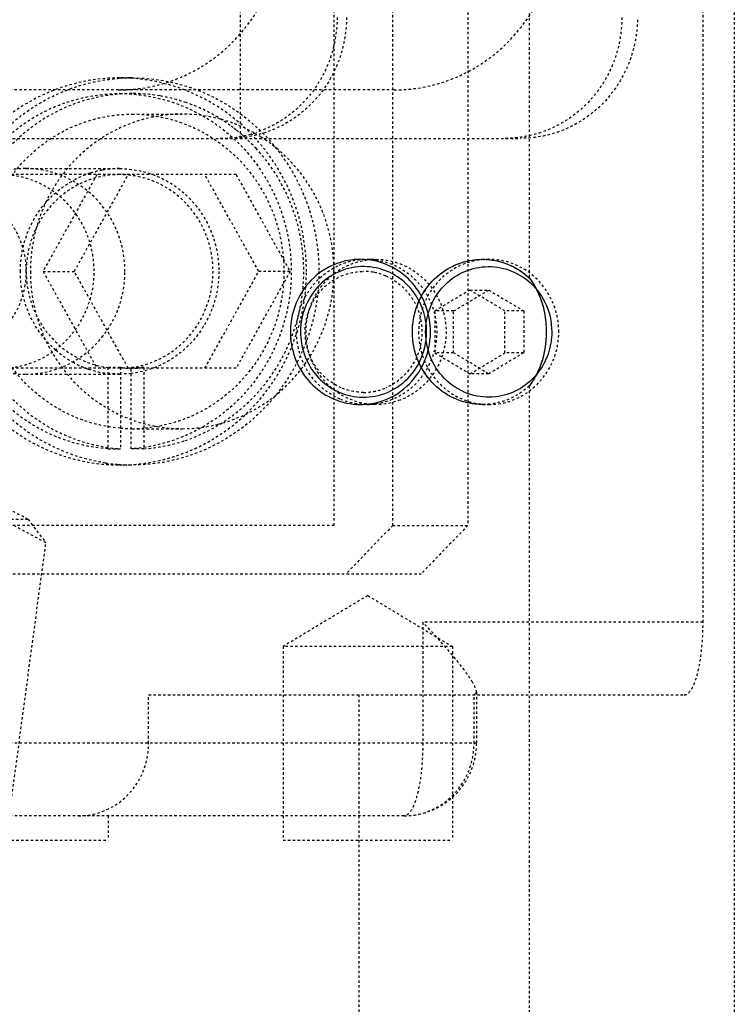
# Model space of a CAD drawing. Header units: millimetres. Extents: x -24622 to 2009, y -1603 to 2074.
# Tile 8 of 256: x -2299 to -2269, y 1018 to 1059. Entities that reach past the tile are written whole.
import ezdxf

# ---------------------------------------------------------------- set-up
doc = ezdxf.new("R2010")
doc.units = ezdxf.units.MM
doc.linetypes.add('HIDDEN', pattern=[0.2, 0.1, -0.1])
doc.layers.add('DEFAULT_2', color=8, linetype='HIDDEN')

msp = doc.modelspace()

# ---------------------------------------------------------------- linework, layer by layer
at = {"color": 7, "linetype": 'Continuous'}
for points, start_tangent, end_tangent in [([(-2281.872, 1046.209), (-2282.045, 1047.23), (-2282.538, 1048.123), (-2283.315, 1048.804), (-2284.325, 1049.174), (-2285.447, 1049.126), (-2286.568, 1048.562), (-2287.348, 1047.578), (-2287.667, 1046.209)], (0, 1), (0, -1)), ([(-2282.621, 1046.209), (-2282.428, 1047.284), (-2281.884, 1048.208), (-2281.064, 1048.868), (-2279.993, 1049.196), (-2278.833, 1049.064), (-2277.791, 1048.445)], (0, 1), (0.733741, -0.679429)), ([(-2282.032, 1046.209), (-2282.187, 1047.126), (-2282.63, 1047.93), (-2283.33, 1048.544), (-2284.239, 1048.877), (-2285.249, 1048.835), (-2286.258, 1048.327), (-2286.961, 1047.442), (-2287.248, 1046.209)], (0, 1), (0, -1)), ([(-2282.072, 1046.209), (-2281.917, 1047.126), (-2281.474, 1047.93), (-2280.774, 1048.544), (-2279.865, 1048.877), (-2278.855, 1048.835), (-2277.846, 1048.327), (-2277.143, 1047.442), (-2276.856, 1046.209)], (0, 1), (0, -1)), ([(-2277.791, 1048.445), (-2277.399, 1047.784), (-2277.16, 1047.006), (-2277.084, 1046.209)], (0.617776, -0.786354), (0.002421, -0.999997)), ([(-2287.667, 1046.209), (-2287.495, 1045.188), (-2287.002, 1044.296), (-2286.224, 1043.614), (-2285.214, 1043.245), (-2284.092, 1043.292), (-2282.971, 1043.857), (-2282.191, 1044.84), (-2281.872, 1046.209)], (0, -1), (0, 1)), ([(-2287.248, 1046.209), (-2287.093, 1045.292), (-2286.65, 1044.489), (-2285.951, 1043.875), (-2285.042, 1043.541), (-2284.032, 1043.584), (-2283.022, 1044.092), (-2282.32, 1044.977), (-2282.032, 1046.209)], (0, -1), (0, 1)), ([(-2279.725, 1043.209), (-2280.765, 1043.41), (-2281.712, 1044.028), (-2282.383, 1045.02), (-2282.621, 1046.209)], (-1, 0.000832), (0, 1)), ([(-2276.856, 1046.209), (-2277.011, 1045.292), (-2277.454, 1044.489), (-2278.154, 1043.875), (-2279.063, 1043.541), (-2280.073, 1043.584), (-2281.082, 1044.092), (-2281.784, 1044.977), (-2282.072, 1046.209)], (0, -1), (0, 1)), ([(-2277.084, 1046.209), (-2277.16, 1045.413), (-2277.399, 1044.635), (-2277.791, 1043.973)], (-0.002448, -0.999997), (-0.617771, -0.786358))]:
    msp.add_spline(points, degree=3, dxfattribs=dict(at, start_tangent=start_tangent, end_tangent=end_tangent))
at = {"layer": 'DEFAULT_2', "color": 8, "linetype": 'HIDDEN'}
for p, q in [((-2285.849, 1038.209), (-2285.849, 1134.209)), ((-2283.434, 1038.209), (-2283.434, 1134.209)), ((-2280.328, 1134.209), (-2280.328, 1038.209)), ((-2277.791, 1123.973), (-2277.791, 1048.445)), ((-2289.731, 1054.209), (-2289.731, 1118.209)), ((-2270.6, 1034.209), (-2270.6, 1086.209)), ((-2269.306, 1086.209), (-2269.306, 1011.209)), ((-2294.729, 1056.709), (-2294.212, 1056.709)), ((-2283.375, 1056.209), (-2342.577, 1056.209)), ((-2294.729, 1056.059), (-2294.212, 1056.059)), ((-2294.212, 1055.209), (-2292.141, 1055.209)), ((-2347.553, 1054.209), (-2278.14, 1054.209)), ((-2298.612, 1052.959), (-2294.729, 1052.959)), ((-2289.91, 1052.709), (-2299.647, 1052.709)), ((-2295.666, 1052.709), (-2297.897, 1048.709)), ((-2296.602, 1048.709), (-2294.372, 1052.709)), ((-2288.974, 1048.709), (-2291.204, 1052.709)), ((-2289.91, 1052.709), (-2287.68, 1048.709)), ((-2284.511, 1049.209), (-2284.123, 1049.209)), ((-2279.723, 1049.209), (-2279.464, 1049.209)), ((-2297.897, 1048.709), (-2295.666, 1044.709)), ((-2297.897, 1048.709), (-2296.602, 1048.709)), ((-2294.372, 1044.709), (-2296.602, 1048.709)), ((-2291.204, 1044.709), (-2288.974, 1048.709)), ((-2287.68, 1048.709), (-2289.91, 1044.709)), ((-2287.68, 1048.709), (-2288.974, 1048.709)), ((-2280.24, 1047.941), (-2281.689, 1047.075)), ((-2280.913, 1047.075), (-2279.464, 1047.941)), ((-2278.791, 1047.075), (-2280.24, 1047.941)), ((-2280.24, 1047.941), (-2279.464, 1047.941)), ((-2279.464, 1047.941), (-2278.015, 1047.075)), ((-2281.689, 1047.075), (-2281.689, 1045.343)), ((-2280.913, 1047.075), (-2281.689, 1047.075)), ((-2280.913, 1045.343), (-2280.913, 1047.075)), ((-2278.791, 1045.343), (-2278.791, 1047.075)), ((-2278.015, 1047.075), (-2278.791, 1047.075)), ((-2278.015, 1047.075), (-2278.015, 1045.343)), ((-2281.689, 1045.343), (-2280.24, 1044.477)), ((-2280.913, 1045.343), (-2281.689, 1045.343)), ((-2279.464, 1044.477), (-2280.913, 1045.343)), ((-2280.24, 1044.477), (-2278.791, 1045.343)), ((-2278.015, 1045.343), (-2279.464, 1044.477)), ((-2278.015, 1045.343), (-2278.791, 1045.343)), ((-2289.91, 1044.709), (-2299.647, 1044.709)), ((-2295.212, 1044.741), (-2295.212, 1041.376)), ((-2294.695, 1044.741), (-2295.212, 1044.741)), ((-2294.695, 1044.741), (-2294.695, 1041.376)), ((-2294.246, 1041.376), (-2294.246, 1044.741)), ((-2293.729, 1044.741), (-2294.246, 1044.741)), ((-2293.729, 1044.741), (-2293.729, 1041.376)), ((-2298.612, 1044.459), (-2294.729, 1044.459)), ((-2294.729, 1044.459), (-2295.212, 1044.489)), ((-2294.246, 1044.489), (-2294.729, 1044.459)), ((-2279.464, 1044.477), (-2280.24, 1044.477)), ((-2277.791, 1043.973), (-2277.791, 1011.209)), ((-2284.123, 1043.209), (-2284.511, 1043.209)), ((-2279.723, 1043.209), (-2279.464, 1043.209)), ((-2294.695, 1042.229), (-2294.212, 1042.209)), ((-2294.212, 1042.209), (-2293.729, 1042.229)), ((-2294.212, 1042.209), (-2292.141, 1042.209)), ((-2295.212, 1041.376), (-2294.695, 1041.376)), ((-2293.729, 1041.376), (-2294.246, 1041.376)), ((-2298.515, 1038.46), (-2303.344, 1041.048)), ((-2294.729, 1040.709), (-2294.212, 1040.709)), ((-2297.778, 1037.494), (-2302.608, 1040.082)), ((-2298.515, 1038.46), (-2344.414, 1038.46)), ((-2285.849, 1038.209), (-2336.221, 1038.209)), ((-2298.515, 1038.46), (-2297.778, 1037.494)), ((-2283.434, 1038.209), (-2285.366, 1036.209)), ((-2283.434, 1038.209), (-2280.328, 1038.209)), ((-2280.328, 1038.209), (-2282.26, 1036.209)), ((-2299.978, 1021.073), (-2297.778, 1037.494)), ((-2320.139, 1036.209), (-2282.26, 1036.209)), ((-2284.467, 1035.312), (-2287.967, 1033.209)), ((-2284.467, 1035.312), (-2280.967, 1033.209)), ((-2282.191, 1034.209), (-2282.191, 1029.209)), ((-2270.6, 1034.209), (-2282.191, 1034.209)), ((-2287.967, 1033.209), (-2287.967, 1025.209)), ((-2280.967, 1033.209), (-2287.967, 1033.209)), ((-2280.967, 1033.209), (-2280.967, 1025.209)), ((-2293.528, 1029.209), (-2293.528, 1031.209)), ((-2293.528, 1031.209), (-2271.376, 1031.209)), ((-2284.835, 1031.209), (-2284.835, 1011.209)), ((-2280.069, 1031.209), (-2279.967, 1031.311)), ((-2280.069, 1029.209), (-2280.069, 1031.209)), ((-2279.967, 1031.323), (-2279.967, 1029.209)), ((-2279.967, 1029.209), (-2332.165, 1029.209)), ((-2282.967, 1026.209), (-2329.267, 1026.209)), ((-2295.202, 1026.209), (-2295.202, 1025.209)), ((-2302.201, 1025.209), (-2295.203, 1025.209)), ((-2287.966, 1025.209), (-2280.968, 1025.209))]:
    msp.add_line(p, q, dxfattribs=at)
for centre, radius, start, end in [((-2294.211, 1049.256), 7.453, 90.8081, 94.8032), ((-2294.212, 1049.298), 7.411, 90.0001, 90.8049), ((-2294.212, 1049.183), 6.876, 80.4276, 90.0001), ((-2294.222, 1049.149), 6.912, 71.0515, 80.3865), ((-2294.273, 1049.027), 7.043, 54.2255, 70.9868), ((-2292.147, 1049.098), 6.111, 74.9171, 89.9487), ((-2292.143, 1049.116), 6.093, 69.9095, 74.904), ((-2292.155, 1049.085), 6.126, 68.2373, 69.9094), ((-2292.184, 1049.016), 6.201, 60.9389, 68.2252), ((-2290.573, 1058.93), 4.721, 274.7534, 288.4419), ((-2294.329, 1048.953), 7.136, 53.0241, 54.2081), ((-2294.34, 1048.938), 7.155, 51.7268, 53.024), ((-2294.354, 1048.921), 7.177, 49.1722, 51.7262), ((-2292.204, 1048.979), 6.243, 57.8053, 60.9435), ((-2290.564, 1058.842), 4.632, 270.0085, 274.7349), ((-2294.362, 1048.911), 7.189, 48.192, 49.1727), ((-2294.367, 1048.905), 7.198, 42.6621, 48.1909), ((-2298.609, 1048.971), 3.988, 90.0312, 105.5765), ((-2294.706, 1048.915), 4.048, 107.9234, 119.1938), ((-2294.725, 1048.973), 3.987, 100.3603, 107.9145), ((-2294.729, 1048.981), 3.978, 89.9998, 100.3221), ((-2284.512, 1046.422), 2.787, 82.1573, 89.9734), ((-2292.497, 1048.709), 6.634, 0.0003, 0.837), ((-2284.642, 1046.377), 2.332, 79.9408, 89.9566), ((-2284.648, 1046.338), 2.372, 66.9047, 79.9599), ((-2294.673, 1048.556), 4.109, 228.9784, 240.9594), ((-2294.712, 1048.489), 4.032, 240.9956, 251.1645), ((-2294.722, 1048.462), 4.003, 251.1665, 262.9635), ((-2294.212, 1048.447), 3.738, 262.5716, 277.4284), ((-2298.612, 1048.437), 3.978, 259.6671, 270.0002), ((-2284.648, 1046.081), 2.372, 280.04, 293.0928), ((-2284.642, 1046.042), 2.333, 270.0433, 280.0591), ((-2284.512, 1045.992), 2.783, 270.0285, 277.8391), ((-2292.146, 1048.316), 6.106, 270.0454, 284.1716), ((-2294.225, 1048.289), 6.93, 274.1049, 288.5691), ((-2294.206, 1048.211), 7.502, 261.5718, 264.4474), ((-2294.208, 1048.191), 7.482, 264.4482, 265.5127), ((-2294.211, 1048.162), 7.452, 265.5113, 268.9093), ((-2294.212, 1048.123), 7.414, 268.9115, 269.9997), ((-2282.967, 1029.209), 3, 269.9962, 0.0073)]:
    msp.add_arc(centre, radius, start, end, dxfattribs=at)
for points, start_tangent, end_tangent in [([(-2294.763, 1056.209), (-2292.176, 1056.742), (-2289.982, 1058.26), (-2288.517, 1060.53), (-2288.002, 1063.209)], (1, 0), (0, 1)), ([(-2283.375, 1056.209), (-2280.788, 1056.742), (-2278.594, 1058.26), (-2277.129, 1060.53), (-2276.614, 1063.209)], (1, 0), (0, 1)), ([(-2285.346, 1059.209), (-2285.713, 1057.296), (-2286.76, 1055.674), (-2288.327, 1054.59), (-2290.175, 1054.209)], (0, -1), (-1, 0)), ([(-2285.734, 1059.209), (-2285.971, 1057.662), (-2286.659, 1056.267), (-2287.73, 1055.16), (-2289.079, 1054.451)], (0, -1), (-0.948511, -0.316745)), ([(-2273.311, 1059.113), (-2273.706, 1057.229), (-2274.758, 1055.64), (-2276.313, 1054.581), (-2278.14, 1054.209)], (-0.018941, -0.999821), (-1, 0)), ([(-2273.958, 1059.209), (-2274.195, 1057.662), (-2274.882, 1056.267), (-2275.954, 1055.16), (-2277.303, 1054.451)], (0, -1), (-0.948511, -0.316745)), ([(-2294.729, 1056.709), (-2297.686, 1056.1), (-2300.193, 1054.366), (-2301.868, 1051.771), (-2302.457, 1048.709)], (-1, -0.000001), (0, -1)), ([(-2299.76, 1054.277), (-2297.509, 1055.944), (-2294.835, 1056.683)], (0.68354, 0.729913), (0.996491, 0.083696)), ([(-2287.002, 1048.709), (-2287.59, 1051.771), (-2289.265, 1054.366), (-2291.772, 1056.1), (-2294.729, 1056.709)], (0, 1), (-1, -0.000001)), ([(-2294.212, 1056.709), (-2291.255, 1056.1), (-2288.748, 1054.366), (-2287.073, 1051.771), (-2286.484, 1048.709)], (1, -0.000001), (0, -1)), ([(-2295.212, 1041.376), (-2297.832, 1042.098), (-2299.999, 1043.784), (-2301.398, 1046.188), (-2301.825, 1048.959), (-2301.217, 1051.694), (-2299.663, 1053.994), (-2297.39, 1055.523), (-2294.729, 1056.059)], (-0.997518, 0.070415), (1, 0)), ([(-2294.212, 1056.059), (-2296.873, 1055.523), (-2299.146, 1053.994), (-2300.699, 1051.694), (-2301.307, 1048.959), (-2300.88, 1046.188), (-2299.481, 1043.784), (-2297.314, 1042.098), (-2294.695, 1041.376)], (-1, 0), (0.997518, -0.070415)), ([(-2294.729, 1056.059), (-2292.068, 1055.523), (-2289.795, 1053.994), (-2288.242, 1051.694), (-2287.634, 1048.959), (-2288.061, 1046.188), (-2289.46, 1043.784), (-2291.626, 1042.098), (-2294.246, 1041.376)], (1, 0), (-0.997518, -0.070415)), ([(-2300.49, 1048.709), (-2300.012, 1051.197), (-2298.651, 1053.305), (-2296.614, 1054.714), (-2294.212, 1055.209)], (0, 1), (1, 0)), ([(-2292.141, 1055.209), (-2294.544, 1054.714), (-2296.581, 1053.305), (-2297.942, 1051.197), (-2298.42, 1048.709)], (-1, 0), (0, -1)), ([(-2294.212, 1055.209), (-2291.809, 1054.714), (-2289.772, 1053.305), (-2288.411, 1051.197), (-2287.933, 1048.709)], (1, 0), (0, -1)), ([(-2277.303, 1054.451), (-2278.787, 1054.209)], (-0.948511, -0.316745), (-1, 0)), ([(-2285.863, 1048.806), (-2286.691, 1051.937), (-2288.878, 1054.262)], (-0.014604, 0.999893), (-0.846245, 0.532795)), ([(-2292.018, 1041.719), (-2289.027, 1043.689), (-2287.328, 1046.91), (-2287.346, 1050.579), (-2289.075, 1053.783)], (0.94799, 0.318299), (-0.677646, 0.735388)), ([(-2295.648, 1051.65), (-2297, 1052.618), (-2298.612, 1052.959)], (-0.679674, 0.733514), (-1, 0.000001)), ([(-2294.729, 1052.959), (-2293.158, 1052.636), (-2291.827, 1051.714), (-2290.937, 1050.336), (-2290.624, 1048.709)], (1, 0), (0, -1)), ([(-2299.647, 1044.709), (-2298.168, 1045.014), (-2296.915, 1045.881), (-2296.077, 1047.179), (-2295.783, 1048.709), (-2296.077, 1050.24), (-2296.915, 1051.538), (-2298.168, 1052.405), (-2299.647, 1052.709)], (1, 0), (-1, 0)), ([(-2294.729, 1052.709), (-2296.152, 1052.428), (-2297.374, 1051.625), (-2298.225, 1050.412), (-2298.585, 1048.96), (-2298.403, 1047.472), (-2297.705, 1046.159), (-2296.59, 1045.203), (-2295.212, 1044.741)], (-1, 0), (0.991601, -0.129337)), ([(-2297.58, 1051.767), (-2296.68, 1052.449)], (0.707687, 0.706526), (0.872892, 0.487913)), ([(-2294.246, 1044.741), (-2292.869, 1045.203), (-2291.753, 1046.159), (-2291.055, 1047.472), (-2290.873, 1048.96), (-2291.233, 1050.412), (-2292.084, 1051.625), (-2293.307, 1052.428), (-2294.729, 1052.709)], (0.991601, 0.129337), (-1, 0)), ([(-2298.589, 1048.709), (-2298.839, 1050.011), (-2299.551, 1051.113), (-2300.616, 1051.85), (-2301.873, 1052.109)], (0, 1), (-1, 0)), ([(-2298.834, 1048.709), (-2298.508, 1050.371), (-2297.58, 1051.767)], (0, 1), (0.707687, 0.706526)), ([(-2294.506, 1048.709), (-2294.803, 1050.294), (-2295.648, 1051.65)], (0, 1), (-0.679674, 0.733514)), ([(-2284.123, 1043.209), (-2285.232, 1043.438), (-2286.172, 1044.088), (-2286.8, 1045.061), (-2287.02, 1046.209), (-2286.8, 1047.357), (-2286.172, 1048.331), (-2285.232, 1048.981), (-2284.123, 1049.209)], (-1, 0.000001), (1, 0.000017)), ([(-2285.654, 1048.966), (-2284.511, 1049.209)], (0.914028, 0.405652), (1, 0)), ([(-2284.132, 1049.183), (-2283.143, 1048.854), (-2282.331, 1048.186), (-2281.613, 1046.209), (-2282.332, 1044.232), (-2283.143, 1043.564), (-2284.133, 1043.235)], (0.990688, -0.136152), (-0.990701, -0.136057)), ([(-2284.123, 1049.209), (-2283.13, 1049.028)], (1, -0.000001), (0.93567, -0.352875)), ([(-2282.621, 1046.209), (-2282.4, 1047.357), (-2281.772, 1048.33), (-2280.833, 1048.98), (-2279.725, 1049.209)], (0.000016, 1), (1, 0.000672)), ([(-2279.464, 1049.209), (-2280.573, 1048.981), (-2281.513, 1048.331), (-2282.141, 1047.357), (-2282.362, 1046.209)], (-1, -0.000001), (0, -1)), ([(-2279.725, 1049.209), (-2278.69, 1049.012), (-2277.791, 1048.445)], (1, 0.000672), (0.733741, -0.679429)), ([(-2276.566, 1046.209), (-2276.787, 1047.357), (-2277.415, 1048.331), (-2278.355, 1048.981), (-2279.464, 1049.209)], (0.000032, 1), (-1, -0.000001)), ([(-2302.457, 1048.709), (-2301.868, 1045.648), (-2300.193, 1043.053), (-2297.686, 1041.318), (-2294.729, 1040.709)], (0, -1), (1, 0.000001)), ([(-2301.873, 1045.309), (-2300.616, 1045.568), (-2299.551, 1046.305), (-2298.839, 1047.408), (-2298.589, 1048.709)], (1, 0), (0, 1)), ([(-2294.695, 1042.229), (-2296.945, 1042.858), (-2298.819, 1044.294), (-2300.057, 1046.338), (-2300.49, 1048.709)], (-0.996825, 0.07962), (0, 1)), ([(-2297.37, 1045.455), (-2298.45, 1046.914), (-2298.834, 1048.709)], (-0.75444, 0.656369), (0, 1)), ([(-2298.42, 1048.709), (-2297.942, 1046.222), (-2296.581, 1044.113), (-2294.544, 1042.704), (-2292.141, 1042.209)], (0, -1), (1, 0)), ([(-2295.462, 1045.984), (-2294.753, 1047.26), (-2294.506, 1048.709)], (0.628324, 0.777952), (0, 1)), ([(-2294.729, 1040.709), (-2291.772, 1041.318), (-2289.265, 1043.053), (-2287.59, 1045.648), (-2287.002, 1048.709)], (1, 0.000001), (0, 1)), ([(-2290.624, 1048.709), (-2290.892, 1047.199), (-2291.661, 1045.886), (-2292.829, 1044.942), (-2294.246, 1044.489)], (0, -1), (-0.992562, -0.121737)), ([(-2286.484, 1048.709), (-2287.073, 1045.648), (-2288.748, 1043.053), (-2291.255, 1041.318), (-2294.212, 1040.709)], (0, -1), (-1, 0.000001)), ([(-2287.933, 1048.709), (-2288.366, 1046.338), (-2289.605, 1044.294), (-2291.478, 1042.858), (-2293.729, 1042.229)], (0, -1), (-0.996825, -0.07962)), ([(-2285.613, 1043.435), (-2286.912, 1044.53), (-2287.409, 1046.186), (-2286.937, 1047.85), (-2285.654, 1048.966)], (-0.920354, 0.391085), (0.914028, 0.405652)), ([(-2287.069, 1044.879), (-2286.172, 1046.695), (-2285.863, 1048.709)], (0.576109, 0.817373), (0, 1)), ([(-2285.563, 1048.52), (-2284.64, 1048.709)], (0.919613, 0.392826), (1, 0)), ([(-2283.13, 1049.028), (-2281.749, 1047.929), (-2281.225, 1046.21), (-2281.748, 1044.49), (-2283.129, 1043.391)], (0.93567, -0.352875), (-0.935543, -0.353212)), ([(-2285.563, 1043.899), (-2286.647, 1044.82), (-2287.055, 1046.209), (-2286.647, 1047.599), (-2285.563, 1048.52)], (-0.919596, 0.392865), (0.919613, 0.392826)), ([(-2283.718, 1048.52), (-2282.633, 1047.599), (-2282.225, 1046.209), (-2282.633, 1044.82), (-2283.718, 1043.899)], (0.919596, -0.392865), (-0.919613, -0.392826)), ([(-2277.791, 1048.445), (-2277.518, 1048.027), (-2277.084, 1046.209)], (0.620174, -0.784465), (-0.000012, -1)), ([(-2298.612, 1044.459), (-2296.873, 1044.859), (-2295.462, 1045.984)], (1, -0.000001), (0.628324, 0.777952)), ([(-2279.725, 1043.209), (-2280.833, 1043.438), (-2281.772, 1044.089), (-2282.4, 1045.062), (-2282.621, 1046.209)], (-1, 0.000672), (0.000016, 1)), ([(-2282.362, 1046.209), (-2282.141, 1045.061), (-2281.513, 1044.088), (-2280.573, 1043.438), (-2279.464, 1043.209)], (-0.000032, -1), (1, 0.000001)), ([(-2279.464, 1043.209), (-2278.355, 1043.438), (-2277.415, 1044.088), (-2276.787, 1045.061), (-2276.566, 1046.209)], (1, 0.000001), (0, 1)), ([(-2277.084, 1046.209), (-2277.139, 1045.53), (-2277.791, 1043.973)], (-0.000012, -1), (-0.620174, -0.784465)), ([(-2295.306, 1040.79), (-2298.923, 1042.368), (-2301.324, 1045.582)], (-0.989202, 0.146561), (-0.379604, 0.925149)), ([(-2290.651, 1042.395), (-2288.647, 1043.309), (-2287.069, 1044.879)], (0.96953, 0.244974), (0.576109, 0.817373)), ([(-2284.64, 1043.709), (-2285.563, 1043.899)], (-1, 0), (-0.919596, 0.392865)), ([(-2277.791, 1043.973), (-2278.69, 1043.406), (-2279.725, 1043.209)], (-0.733741, -0.679429), (-1, 0.000672)), ([(-2284.511, 1043.209), (-2285.613, 1043.435)], (-1, 0), (-0.920354, 0.391085)), ([(-2283.129, 1043.391), (-2284.123, 1043.209)], (-0.935543, -0.353212), (-1, -0.000017)), ([(-2280.135, 1031.729), (-2280.495, 1032.261), (-2280.983, 1032.875), (-2282.191, 1034.209)], (-0.505265, 0.862964), (-0.694747, 0.719255)), ([(-2271.376, 1031.209), (-2271.079, 1031.438), (-2270.945, 1031.715), (-2270.827, 1032.088), (-2270.659, 1033.061), (-2270.6, 1034.209)], (1, 0), (0, 1)), ([(-2279.967, 1031.311), (-2280.011, 1031.487), (-2280.135, 1031.729)], (0.010025, 0.99995), (-0.505265, 0.862964)), ([(-2296.426, 1026.209), (-2295.317, 1026.438), (-2294.377, 1027.088), (-2293.749, 1028.061), (-2293.528, 1029.209)], (1, 0), (0, 1)), ([(-2282.967, 1026.209), (-2281.859, 1026.437), (-2280.918, 1027.088), (-2280.29, 1028.061), (-2280.069, 1029.209)], (1, 0), (0, 1)), ([(-2282.191, 1029.209), (-2282.25, 1028.061), (-2282.418, 1027.088), (-2282.536, 1026.715), (-2282.67, 1026.438), (-2282.967, 1026.209)], (0, -1), (-1, 0))]:
    msp.add_spline(points, degree=3, dxfattribs=dict(at, start_tangent=start_tangent, end_tangent=end_tangent))

doc.saveas('drawing.dxf')
